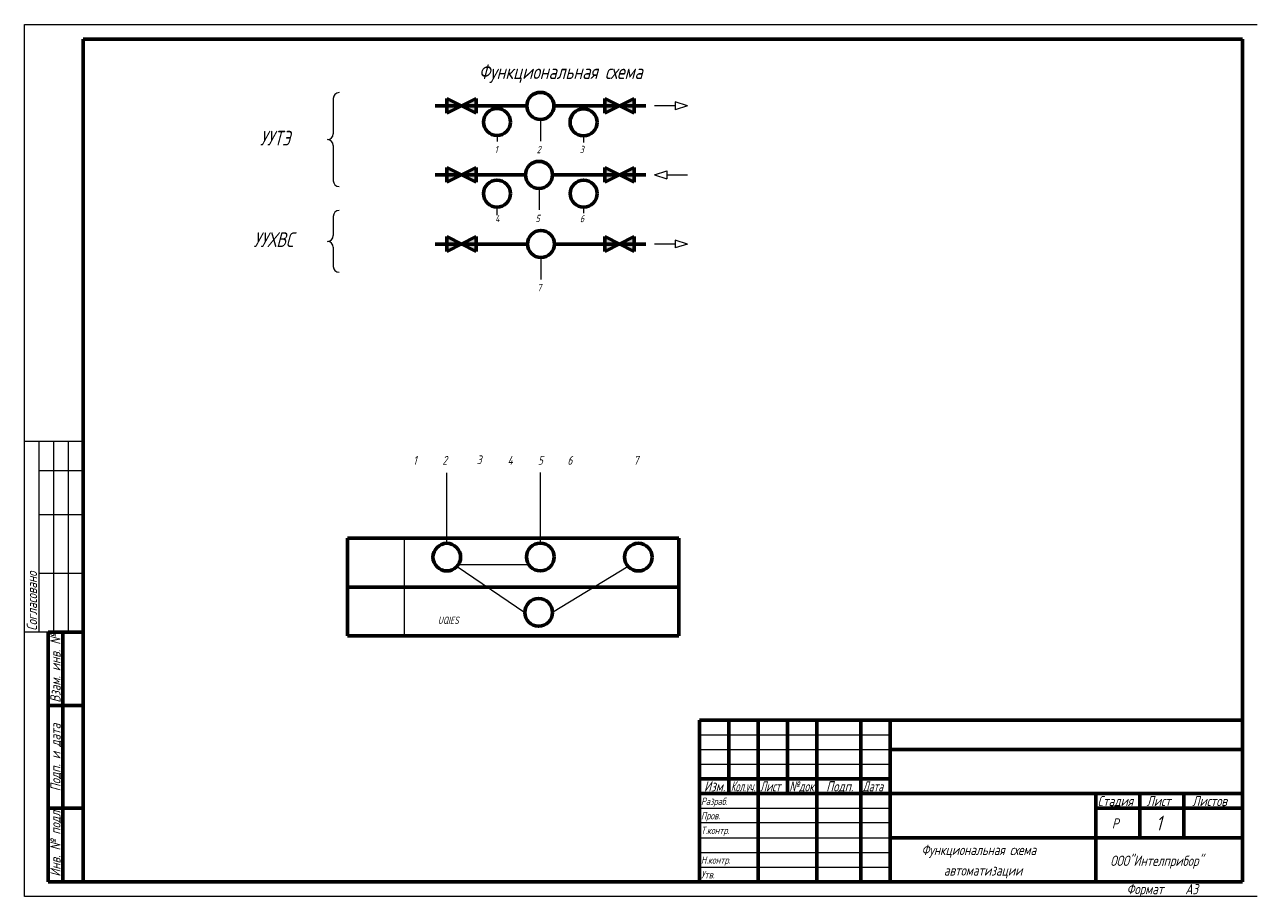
# Model space of a CAD drawing. Header units: millimetres. Extents: x 0 to 840, y 0 to 297.
# Tile 1 of 3: x 0 to 418, y 0 to 297. Entities that reach past the tile are written whole.
import ezdxf

# ---------------------------------------------------------------- set-up
doc = ezdxf.new("R2010")
doc.units = ezdxf.units.MM
doc.linetypes.add('K5LT_BASIC', pattern=[0])
doc.linetypes.add('K5LT_THIN', pattern=[0])
doc.layers.add('Системный слой', color=7, linetype='Continuous')
doc.styles.add('KTEXTSTYLE', font='gost_au.shx', dxfattribs={"width": 0.96, "height": 5})

# ---------------------------------------------------------------- blocks, each defined once
blk = doc.blocks.new('U19')
at = {"layer": 'Системный слой', "true_color": 0xffffff}
h = blk.add_hatch(color=7, dxfattribs=at)
h.paths.add_polyline_path([(143.9, 271.79), (143.9, 269.29), (143.9, 266.79), (148.9, 269.29)])
h.paths.add_polyline_path([(153.9, 271.79), (148.9, 269.29), (153.9, 266.79)])
at = {"layer": 'Системный слой', "color": 5, "linetype": 'K5LT_BASIC', "lineweight": 60, "true_color": 0x0000ff}
for p, q in [((143.9, 269.29), (143.9, 271.79)), ((143.9, 271.79), (153.9, 266.79)), ((153.9, 271.79), (143.9, 266.79)), ((153.9, 266.79), (153.9, 271.79)), ((143.9, 266.79), (143.9, 269.29))]:
    blk.add_line(p, q, dxfattribs=at)
blk = doc.blocks.new('U20')
at = {"layer": 'Системный слой', "color": 7, "linetype": 'K5LT_THIN', "lineweight": 18}
for p, q in [((221.71, 269.29), (214.69, 269.29)), ((225.9, 269.29), (221.71, 270.64)), ((221.71, 270.64), (221.71, 267.93)), ((225.9, 269.29), (221.71, 267.93))]:
    blk.add_line(p, q, dxfattribs=at)
blk = doc.blocks.new('U21')
at = {"layer": 'Системный слой', "color": 7, "linetype": 'K5LT_THIN', "lineweight": 18}
for p, q in [((214.69, 245.79), (218.88, 247.14)), ((218.88, 247.14), (218.88, 244.44)), ((214.69, 245.79), (218.88, 244.44)), ((218.88, 245.79), (225.9, 245.79))]:
    blk.add_line(p, q, dxfattribs=at)
blk = doc.blocks.new('U22')
at = {"layer": 'Системный слой', "color": 7, "linetype": 'K5LT_THIN', "lineweight": 18}
for p, q in [((221.71, 222.24), (214.69, 222.24)), ((225.9, 222.24), (221.71, 223.59)), ((221.71, 223.59), (221.71, 220.89)), ((225.9, 222.24), (221.71, 220.89))]:
    blk.add_line(p, q, dxfattribs=at)
blk = doc.blocks.new('U23')
at = {"layer": 'Системный слой', "true_color": 0xffffff}
h = blk.add_hatch(color=7, dxfattribs=at)
h.paths.add_polyline_path([(207.69, 271.79), (202.69, 269.29), (207.69, 266.79), (207.69, 269.29)])
h.paths.add_polyline_path([(197.69, 271.79), (197.69, 266.79), (202.69, 269.29)])
at = {"layer": 'Системный слой', "color": 5, "linetype": 'K5LT_BASIC', "lineweight": 60, "true_color": 0x0000ff}
for p, q in [((207.69, 271.79), (197.69, 266.79)), ((197.69, 266.79), (197.69, 271.79)), ((197.69, 271.79), (207.69, 266.79)), ((207.69, 269.29), (207.69, 271.79)), ((207.69, 266.79), (207.69, 269.29))]:
    blk.add_line(p, q, dxfattribs=at)
blk = doc.blocks.new('U24')
at = {"layer": 'Системный слой', "true_color": 0xffffff}
h = blk.add_hatch(color=7, dxfattribs=at)
h.paths.add_polyline_path([(143.9, 248.29), (143.9, 245.79), (143.9, 243.29), (148.9, 245.79)])
h.paths.add_polyline_path([(153.9, 248.29), (148.9, 245.79), (153.9, 243.29)])
at = {"layer": 'Системный слой', "color": 5, "linetype": 'K5LT_BASIC', "lineweight": 60, "true_color": 0x0000ff}
for p, q in [((143.9, 245.79), (143.9, 248.29)), ((143.9, 248.29), (153.9, 243.29)), ((153.9, 248.29), (143.9, 243.29)), ((153.9, 243.29), (153.9, 248.29)), ((143.9, 243.29), (143.9, 245.79))]:
    blk.add_line(p, q, dxfattribs=at)
blk = doc.blocks.new('U25')
at = {"layer": 'Системный слой', "true_color": 0xffffff}
h = blk.add_hatch(color=7, dxfattribs=at)
h.paths.add_polyline_path([(143.9, 224.74), (143.9, 222.24), (143.9, 219.74), (148.9, 222.24)])
h.paths.add_polyline_path([(153.9, 224.74), (148.9, 222.24), (153.9, 219.74)])
at = {"layer": 'Системный слой', "color": 5, "linetype": 'K5LT_BASIC', "lineweight": 60, "true_color": 0x0000ff}
for p, q in [((143.9, 222.24), (143.9, 224.74)), ((143.9, 224.74), (153.9, 219.74)), ((153.9, 224.74), (143.9, 219.74)), ((143.9, 219.74), (143.9, 222.24)), ((153.9, 219.74), (153.9, 224.74))]:
    blk.add_line(p, q, dxfattribs=at)
blk = doc.blocks.new('U26')
at = {"layer": 'Системный слой', "true_color": 0xffffff}
h = blk.add_hatch(color=7, dxfattribs=at)
h.paths.add_polyline_path([(197.69, 224.74), (197.69, 222.24), (197.69, 219.74), (202.69, 222.24)])
h.paths.add_polyline_path([(207.69, 224.74), (202.69, 222.24), (207.69, 219.74)])
at = {"layer": 'Системный слой', "color": 5, "linetype": 'K5LT_BASIC', "lineweight": 60, "true_color": 0x0000ff}
for p, q in [((197.69, 222.24), (197.69, 224.74)), ((197.69, 224.74), (207.69, 219.74)), ((207.69, 224.74), (197.69, 219.74)), ((197.69, 219.74), (197.69, 222.24)), ((207.69, 219.74), (207.69, 224.74))]:
    blk.add_line(p, q, dxfattribs=at)
blk = doc.blocks.new('U27')
at = {"layer": 'Системный слой', "true_color": 0xffffff}
h = blk.add_hatch(color=7, dxfattribs=at)
h.paths.add_polyline_path([(197.69, 248.29), (197.69, 245.79), (197.69, 243.29), (202.69, 245.79)])
h.paths.add_polyline_path([(207.69, 248.29), (202.69, 245.79), (207.69, 243.29)])
at = {"layer": 'Системный слой', "color": 5, "linetype": 'K5LT_BASIC', "lineweight": 60, "true_color": 0x0000ff}
for p, q in [((197.69, 245.79), (197.69, 248.29)), ((197.69, 248.29), (207.69, 243.29)), ((207.69, 248.29), (197.69, 243.29)), ((207.69, 243.29), (207.69, 248.29)), ((197.69, 243.29), (197.69, 245.79))]:
    blk.add_line(p, q, dxfattribs=at)
blk = doc.blocks.new('U39')
at = {"layer": 'Системный слой', "color": 7, "linetype": 'K5LT_THIN', "lineweight": 18}
for p, q in [((105.2, 271.8), (105.2, 259.8)), ((105.2, 255.8), (105.2, 243.8))]:
    blk.add_line(p, q, dxfattribs=at)
for centre, start, end in [((107.2, 271.8), 90, 180), ((103.2, 259.8), 270, 0), ((103.2, 255.8), 0, 90), ((107.2, 243.8), 180, 270)]:
    blk.add_arc(centre, 2, start, end, dxfattribs=at)
blk = doc.blocks.new('U40')
at = {"layer": 'Системный слой', "color": 7, "linetype": 'K5LT_THIN', "lineweight": 18}
for p, q in [((105.2, 231.64), (105.2, 225.11)), ((105.2, 221.11), (105.2, 214.59))]:
    blk.add_line(p, q, dxfattribs=at)
for centre, start, end in [((107.2, 231.64), 90, 180), ((103.2, 225.11), 270, 0), ((103.2, 221.11), 0, 90), ((107.2, 214.59), 180, 270)]:
    blk.add_arc(centre, 2, start, end, dxfattribs=at)

msp = doc.modelspace()

# ---------------------------------------------------------------- linework, layer by layer
at = {"color": 7, "linetype": 'K5LT_THIN', "lineweight": 18}
for p, q in [((0, 0), (0, 297)), ((0, 297), (420, 297)), ((20, 155), (0, 155)), ((5, 90), (5, 155)), ((10, 90), (10, 155)), ((15, 90), (15, 155)), ((20, 145), (5, 145)), ((20, 130), (5, 130)), ((20, 110), (5, 110)), ((20, 90), (0, 90)), ((230, 55), (295, 55)), ((230, 50), (295, 50)), ((230, 45), (295, 45)), ((230, 30), (295, 30)), ((230, 25.18), (295, 25.18)), ((230, 20), (295, 20)), ((230, 15), (295, 15)), ((230, 10), (295, 10)), ((420, 0), (0, 0))]:
    msp.add_line(p, q, dxfattribs=at)
at = {"color": 5, "linetype": 'K5LT_BASIC', "lineweight": 60, "true_color": 0x0000ff}
for p, q in [((20, 5), (20, 292)), ((20, 292), (415, 292)), ((415, 292), (415, 5)), ((8, 5), (8, 90)), ((20, 90), (8, 90)), ((13, 5), (13, 90)), ((20, 65), (8, 65)), ((230, 60), (415, 60)), ((230, 5), (230, 60)), ((240, 55), (240, 60)), ((250, 5), (250, 60)), ((260, 55), (260, 60)), ((270, 5), (270, 60)), ((285, 5), (285, 60)), ((295, 5), (295, 60)), ((240, 50), (240, 55)), ((260, 50), (260, 55)), ((240, 45), (240, 50)), ((260, 45), (260, 50)), ((295, 50), (365, 50)), ((365, 50), (415, 50)), ((240, 40), (240, 45)), ((260, 40), (260, 45)), ((230, 40), (250, 40)), ((240, 35), (240, 40)), ((250, 40), (270, 40)), ((260, 35), (260, 40)), ((270, 40), (285, 40)), ((285, 40), (295, 40)), ((230, 35), (250, 35)), ((250, 35), (270, 35)), ((270, 35), (285, 35)), ((285, 35), (295, 35)), ((295, 35), (365, 35)), ((365, 35), (415, 35)), ((365, 20), (365, 35)), ((380, 20), (380, 35)), ((395, 20), (395, 35)), ((20, 30), (8, 30)), ((365, 30), (380, 30)), ((380, 30), (395, 30)), ((395, 30), (415, 30)), ((295, 20), (365, 20)), ((365, 5), (365, 20)), ((365, 20), (415, 20)), ((20, 5), (8, 5)), ((415, 5), (20, 5))]:
    msp.add_line(p, q, dxfattribs=at)
at = {"layer": 'Системный слой', "color": 5, "linetype": 'K5LT_BASIC', "lineweight": 60, "true_color": 0x0000ff}
for p, q in [((139.9, 269.29), (171.18, 269.29)), ((139.9, 269.29), (171.18, 269.29)), ((180.4, 269.29), (211.69, 269.29)), ((139.9, 245.79), (170.7, 245.79)), ((179.92, 245.79), (211.69, 245.79)), ((139.9, 222.24), (171.36, 222.24)), ((180.57, 222.24), (211.69, 222.24)), ((110, 122), (223, 122)), ((110, 122), (110, 88.76)), ((223, 122), (223, 88.76)), ((110, 105.29), (223, 105.29)), ((110, 88.76), (223, 88.76))]:
    msp.add_line(p, q, dxfattribs=at)
at = {"layer": 'Системный слой', "color": 7, "linetype": 'K5LT_THIN', "lineweight": 18}
for p, q in [((175.79, 264.68), (175.79, 257.24)), ((161.01, 259.17), (161.01, 257.17)), ((190.48, 259.09), (190.48, 256.85)), ((175.31, 241.18), (175.31, 233.89)), ((160.97, 234.8), (160.97, 232.01)), ((190.51, 234.8), (190.51, 232.78)), ((175.96, 217.63), (175.96, 210.19)), ((143.89, 120.27), (143.89, 144.34)), ((175.77, 120.34), (175.77, 144.41)), ((129.33, 122), (129.33, 88.76)), ((147.86, 113.03), (171.84, 113.03)), ((147.39, 112.41), (170.45, 96.74)), ((205.68, 112.4), (179.88, 96.74))]:
    msp.add_line(p, q, dxfattribs=at)
at = {"layer": 'Системный слой', "color": 5, "linetype": 'K5LT_BASIC', "lineweight": 60, "true_color": 0x0000ff}
for centre, radius in [((175.79, 269.29), 4.61), ((161.01, 263.78), 4.61), ((190.48, 263.69), 4.61), ((175.31, 245.79), 4.61), ((160.97, 239.41), 4.61), ((190.51, 239.41), 4.61), ((175.96, 222.24), 4.61), ((143.89, 115.56), 4.71), ((175.77, 115.63), 4.71), ((209.17, 115.56), 4.71), ((175.17, 96.74), 4.71)]:
    msp.add_circle(centre, radius, dxfattribs=at)

# ---------------------------------------------------------------- block references
at = {"layer": 'Системный слой'}
for name in ['U39', 'U19', 'U23', 'U20', 'U24', 'U27', 'U21', 'U40', 'U25', 'U26', 'U22']:
    msp.add_blockref(name, (0, 0), dxfattribs=at)

# ---------------------------------------------------------------- texts
at = {"color": 7, "char_height": 2.5, "attachment_point": 1, "rotation": 90, "style": 'KTEXTSTYLE'}
for s, insert in [('\\H3.5;\\W0.965;\\Q15;\\Q15;Согласовано', (0.77, 90.5)), ('\\H3.5;\\W0.965;\\Q15;\\Q15;Взам. инв. №', (8.77, 65.98)), ('\\H3.5;\\W0.965;\\Q15;\\Q15;Подп. и дата', (8.77, 35.8)), ('\\H3.5;\\W0.965;\\Q15;\\Q15;Инв. № подл.', (8.77, 6.71))]:
    msp.add_mtext(s, dxfattribs=dict(at, insert=insert))
at = {"color": 7, "char_height": 2.5, "attachment_point": 1, "style": 'KTEXTSTYLE'}
for s, insert in [('\\H3.5;\\W0.965;\\Q15;\\Q15;Изм.', (231.53, 39.23)), ('\\H3.5;\\W0.965;\\Q15;\\Q15;\\W0.735;Кол.уч.', (240.65, 39.23)), ('\\H3.5;\\W0.965;\\Q15;\\Q15;\\W0.816;Лист', (250.6, 39.23)), ('\\H3.5;\\W0.965;\\Q15;\\Q15;\\W0.859;№док.', (260.57, 39.23)), ('\\H3.5;\\W0.965;\\Q15;\\Q15;Подп.', (273.15, 39.23)), ('\\H3.5;\\W0.965;\\Q15;\\Q15;\\W0.816;Дата', (285.6, 39.23)), ('\\H3.5;\\W0.965;\\Q15;\\Q15;\\H2.50;Разраб.', (230.5, 33.63)), ('\\H3.5;\\W0.965;\\Q15;\\Q15;Стадия', (365.66, 34.23)), ('\\H3.5;\\W0.965;\\Q15;\\Q15;Лист', (382.33, 34.23)), ('\\H3.5;\\W0.965;\\Q15;\\Q15;Листов', (397.88, 34.23)), ('\\H3.5;\\W0.965;\\Q15;\\Q15;\\H2.50;Пров.', (230.5, 28.73)), ('\\H3.5;\\W0.965;\\Q15;\\Q15;Р', (370.52, 26.58)), ('\\H3.5;\\W0.965;\\Q15;\\Q15;\\H5.00;1', (385.53, 27.47)), ('\\H3.5;\\W0.965;\\Q15;\\Q15;\\H2.50;Т.контр.', (230.5, 23.73)), ('\\H3.5;\\W0.965;\\Q15;\\Q15;Функциональная схема', (305.61, 17.58)), ('\\H3.5;\\W0.965;\\Q15;\\Q15;\\H2.50;Н.контр.', (230.5, 13.63)), ('\\H3.5;\\W0.965;\\Q15;\\Q15;ООО"Интелприбор"', (369.96, 13.88)), ('\\H3.5;\\W0.965;\\Q15;\\Q15;\\H2.50;Утв.', (230.5, 8.63)), ('\\H3.5;\\W0.965;\\Q15;\\Q15;автоматизации', (313.25, 10.58)), ('\\H3.5;\\W0.965;\\Q15;\\Q15;Формат', (375.5, 4.23)), ('\\H3.5;\\W0.965;\\Q15;\\Q15;A3', (395.5, 4.23))]:
    msp.add_mtext(s, dxfattribs=dict(at, insert=insert))
at = {"layer": 'Системный слой', "color": 7, "char_height": 2.5, "attachment_point": 1, "style": 'KTEXTSTYLE'}
for s, insert in [('\\H3.5;\\W0.965;\\Q15;\\Q15;\\H5.00;Функциональная схема', (154.77, 283.45)), ('\\H3.5;\\W0.965;\\Q15;\\Q15;\\H5.00;УУТЭ', (80.23, 260.79)), ('\\H3.5;\\W0.965;\\Q15;\\Q15;\\H2.50;1', (160.18, 255.68)), ('\\H3.5;\\W0.965;\\Q15;\\Q15;\\H2.50;2', (174.52, 255.68)), ('\\H3.5;\\W0.965;\\Q15;\\Q15;\\H2.50;3', (189.15, 255.68)), ('\\H3.5;\\W0.965;\\Q15;\\Q15;\\H2.50;4', (160.33, 232.18)), ('\\H3.5;\\W0.965;\\Q15;\\Q15;\\H2.50;5', (174.09, 232.18)), ('\\H3.5;\\W0.965;\\Q15;\\Q15;\\H2.50;6', (189.23, 232.16)), ('\\H3.5;\\W0.965;\\Q15;\\Q15;\\H5.00;УУХВС', (78.03, 226.22)), ('\\H3.5;\\W0.965;\\Q15;\\Q15;\\H2.50;7', (174.69, 208.63)), ('\\H3.5;\\W0.965;\\Q15;\\Q15;\\H3.00;1', (132.43, 150.05)), ('\\H3.5;\\W0.965;\\Q15;\\Q15;\\H3.00;2', (142.38, 150.05)), ('\\H3.5;\\W0.965;\\Q15;\\Q15;\\H3.00;3', (154.08, 150.23)), ('\\H3.5;\\W0.965;\\Q15;\\Q15;\\H3.00;4', (164.58, 150.05)), ('\\H3.5;\\W0.965;\\Q15;\\Q15;\\H3.00;5', (174.95, 150.05)), ('\\H3.5;\\W0.965;\\Q15;\\Q15;\\H3.00;6', (184.98, 150.05)), ('\\H3.5;\\W0.965;\\Q15;\\Q15;\\H3.00;7', (207.53, 150.05))]:
    msp.add_mtext(s, dxfattribs=dict(at, insert=insert))
at = {"layer": 'Системный слой', "color": 7, "insert": (140.81, 95.31), "char_height": 2.5, "attachment_point": 1, "rotation": 0.0179, "style": 'KTEXTSTYLE'}
msp.add_mtext('\\H3.5;\\W0.965;\\Q15;\\Q15;\\H2.50;UQIES', dxfattribs=at)

doc.saveas('drawing.dxf')
